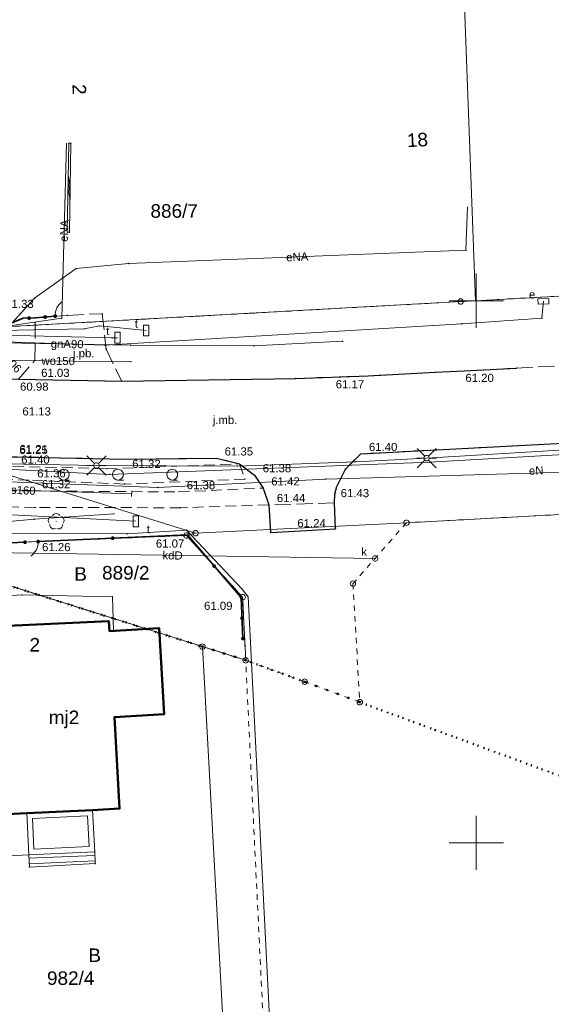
# Model space of a CAD drawing. Header units: millimetres. Extents: x 6421400 to 6424255, y 5791334 to 5793836.
# Tile 95 of 101: x 6422958 to 6423007, y 5792835 to 5792926. Entities that reach past the tile are written whole.
import ezdxf
from ezdxf.enums import TextEntityAlignment as Align

# ---------------------------------------------------------------- set-up
doc = ezdxf.new("R2010")
doc.units = ezdxf.units.MM
for name, pattern in [('KROPK2', [1, 0.05, -0.95]), ('PRZER1-1', [1, 0.5, -0.5]), ('PRZER2-1', [1.5, 1, -0.5]), ('PRZER3-1', [2, 1.5, -0.5])]:
    doc.linetypes.add(name, pattern=pattern)
doc.layers.get('0').update_dxf_attribs({"color": 252})
for name, color, linetype, lineweight in [('GEPADR_O', 252, 'Continuous', 18), ('GEPPGD', 252, 'Continuous', 18), ('GESBTO', 252, 'Continuous', 13), ('GESBZO', 7, 'Continuous', 35), ('GESBZO_O', 252, 'Continuous', 35), ('GESDZI', 252, 'Continuous', 18), ('GESDZI_O', 252, 'Continuous', 18), ('GESJAE', 252, 'Continuous', 35), ('GESSCH', 252, 'Continuous', 18), ('GESUZY', 252, 'Continuous', 18), ('GESUZY_O', 252, 'Continuous', 18), ('GSLKFU', 252, 'Continuous', 18), ('GSLKOG', 252, 'Continuous', 25), ('GSLKRW', 252, 'Continuous', 25), ('GSPPRB', 252, 'Continuous', 18), ('GSPRDL', 252, 'Continuous', 18), ('GSSDSO', 252, 'Continuous', 18), ('GSSIIN', 252, 'Continuous', 18), ('GSSKOA', 252, 'Continuous', 18), ('GSSKOA_O', 252, 'Continuous', 18), ('GSSKOD', 252, 'Continuous', 18), ('GSSLZK', 252, 'Continuous', 18), ('GULENN', 252, 'Continuous', 18), ('GULENN_O', 252, 'Continuous', 18), ('GULGNP', 252, 'Continuous', 18), ('GULGNP_O', 252, 'Continuous', 18), ('GULKDP', 252, 'Continuous', 18), ('GULKDP_O', 252, 'Continuous', 18), ('GULKSP', 252, 'Continuous', 18), ('GULKSP_O', 252, 'Continuous', 18), ('GULTPR', 252, 'Continuous', 18), ('GULWOP', 252, 'Continuous', 18), ('GULWOP_O', 252, 'Continuous', 18), ('GUPESE', 252, 'Continuous', 18), ('GUPESE_O', 252, 'Continuous', 18), ('GUPISL', 252, 'Continuous', 18), ('GUPKSD', 252, 'Continuous', 18), ('GUPKSD_O', 252, 'Continuous', 18), ('GUPKZC', 252, 'Continuous', 13), ('GUPTSD', 252, 'Continuous', 18), ('GUPTSD_O', 252, 'Continuous', 18), ('Ramka sekcyjna', 252, 'Continuous', 18)]:
    doc.layers.add(name, color=color, linetype=linetype, lineweight=lineweight)
for name, color, linetype in [('GSPWPS', 252, 'Continuous'), ('GSPWPS_O', 252, 'Continuous'), ('GUPWSH_O', 252, 'Continuous'), ('xref', 252, 'Continuous')]:
    doc.layers.add(name, color=color, linetype=linetype)
doc.styles.add('Arial', font='arial.ttf')

# ---------------------------------------------------------------- blocks, each defined once
blk = doc.blocks.new('GSSLZK1')
at = {"color": 0}
blk.add_lwpolyline([(0.5, 0), (0.475528, -0.154508), (0.404508, -0.293893), (0.293893, -0.404508), (0.154508, -0.475528), (0, -0.5), (-0.154508, -0.475528), (-0.293893, -0.404508), (-0.404508, -0.293893), (-0.475528, -0.154508), (-0.5, 0), (-0.475528, 0.154508), (-0.404508, 0.293893), (-0.293893, 0.404508), (-0.154508, 0.475528), (0, 0.5), (0.154508, 0.475528), (0.293893, 0.404508), (0.404508, 0.293893), (0.475528, 0.154508)], close=True, dxfattribs=at)
blk.add_lwpolyline([(-0.5, 0), (-0.5, -0.5)], dxfattribs=at)
blk = doc.blocks.new('GSPRDL1')
blk.add_hatch(color=0).paths.add_polyline_path([(-0.045, 0), (-0.042798, -0.013906), (-0.036406, -0.02645), (-0.02645, -0.036406), (-0.013906, -0.042798), (0, -0.045), (0.013906, -0.042798), (0.02645, -0.036406), (0.036406, -0.02645), (0.042798, -0.013906), (0.045, 0), (0.042798, 0.013906), (0.036406, 0.02645), (0.02645, 0.036406), (0.013906, 0.042798), (0, 0.045), (-0.013906, 0.042798), (-0.02645, 0.036406), (-0.036406, 0.02645), (-0.042798, 0.013906)])
at = {"color": 0}
for points in [[(-0.646351, 0.068773), (-0.677512, 0.194901), (-0.663766, 0.324092), (-0.606763, 0.440839), (-0.513345, 0.531129), (-0.394725, 0.584125), (-0.265141, 0.593465)], [(-0.134326, 0.635969), (-0.024001, 0.70458), (0.103115, 0.731429), (0.231763, 0.713292), (0.346501, 0.652348), (0.433559, 0.55591), (0.482485, 0.435555)], [(0.563333, 0.324277), (0.662679, 0.240553), (0.727494, 0.127956), (0.75, 0), (0.727494, -0.127956), (0.662679, -0.240553), (0.563333, -0.324277)], [(-0.265141, -0.593465), (-0.394725, -0.584125), (-0.513345, -0.531129), (-0.606763, -0.440839), (-0.663766, -0.324092), (-0.677512, -0.194901), (-0.646351, -0.068773)], [(0.482485, -0.435555), (0.433559, -0.55591), (0.346501, -0.652348), (0.231763, -0.713292), (0.103115, -0.731429), (-0.024001, -0.70458), (-0.134326, -0.635969)]]:
    blk.add_lwpolyline(points, dxfattribs=at)
blk = doc.blocks.new('GSLKOG2')
blk.add_hatch(color=0).paths.add_polyline_path([(0, 0.175), (-0.045293, 0.169037), (-0.0875, 0.151554), (-0.123744, 0.123744), (-0.151554, 0.0875), (-0.169037, 0.045293), (-0.175, 0), (-0.169037, -0.045293), (-0.151554, -0.0875), (-0.123744, -0.123744), (-0.0875, -0.151554), (-0.045293, -0.169037), (0, -0.175), (0.045293, -0.169037), (0.0875, -0.151554), (0.123744, -0.123744), (0.151554, -0.0875), (0.169037, -0.045293), (0.175, 0), (0.169037, 0.045293), (0.151554, 0.0875), (0.123744, 0.123744), (0.0875, 0.151554), (0.045293, 0.169037)])
blk = doc.blocks.new('GSLKOG1')
blk.add_hatch(color=0).paths.add_polyline_path([(0, 0.175), (-0.045293, 0.169037), (-0.0875, 0.151554), (-0.123744, 0.123744), (-0.151554, 0.0875), (-0.169037, 0.045293), (-0.175, 0), (-0.169037, -0.045293), (-0.151554, -0.0875), (-0.123744, -0.123744), (-0.0875, -0.151554), (-0.045293, -0.169037), (0, -0.175), (0.045293, -0.169037), (0.0875, -0.151554), (0.123744, -0.123744), (0.151554, -0.0875), (0.169037, -0.045293), (0.175, 0), (0.169037, 0.045293), (0.151554, 0.0875), (0.123744, 0.123744), (0.0875, 0.151554), (0.045293, 0.169037)])
blk = doc.blocks.new('GSLKFU1')
at = {"color": 0}
blk.add_lwpolyline([(0, 0), (-0.012833, -0.195789), (-0.051111, -0.388229), (-0.114181, -0.574025), (-0.200962, -0.75), (-0.30997, -0.913142), (-0.43934, -1.06066), (-0.586858, -1.19003), (-0.75, -1.299038)], dxfattribs=at)
blk = doc.blocks.new('GSPWPS1')
blk.add_hatch(color=0).paths.add_polyline_path([(0, 0.045), (-0.011647, 0.043467), (-0.0225, 0.038971), (-0.03182, 0.03182), (-0.038971, 0.0225), (-0.043467, 0.011647), (-0.045, 0), (-0.043467, -0.011647), (-0.038971, -0.0225), (-0.03182, -0.03182), (-0.0225, -0.038971), (-0.011647, -0.043467), (0, -0.045), (0.011647, -0.043467), (0.0225, -0.038971), (0.03182, -0.03182), (0.038971, -0.0225), (0.043467, -0.011647), (0.045, 0), (0.043467, 0.011647), (0.038971, 0.0225), (0.03182, 0.03182), (0.0225, 0.038971), (0.011647, 0.043467)])
blk = doc.blocks.new('GSSDSO1')
at = {"color": 0}
for points in [[(-1.125, -0.25), (-0.125, 0.25)], [(-0.5, -0.25), (0.5, 0.25)], [(0.125, -0.25), (1.125, 0.25)]]:
    blk.add_lwpolyline(points, dxfattribs=at)
blk = doc.blocks.new('GUPKSD1_1')
at = {"color": 0}
blk.add_lwpolyline([(0.25, 0), (0.241481, -0.064705), (0.216506, -0.125), (0.176777, -0.176777), (0.125, -0.216506), (0.064705, -0.241481), (0, -0.25), (-0.064705, -0.241481), (-0.125, -0.216506), (-0.176777, -0.176777), (-0.216506, -0.125), (-0.241481, -0.064705), (-0.25, 0), (-0.241481, 0.064705), (-0.216506, 0.125), (-0.176777, 0.176777), (-0.125, 0.216506), (-0.064705, 0.241481), (0, 0.25), (0.064705, 0.241481), (0.125, 0.216506), (0.176777, 0.176777), (0.216506, 0.125), (0.241481, 0.064705)], close=True, dxfattribs=at)
blk = doc.blocks.new('GUPKZC1')
at = {"color": 0}
blk.add_lwpolyline([(0, 0.25), (0, -0.25)], dxfattribs=at)
blk = doc.blocks.new('GUPISL1_2')
at = {"color": 0}
for points in [[(-0.176777, 0.176777), (-0.883883, 0.883883)], [(0, 0.25), (0, 0.9)], [(0.176777, 0.176777), (0.883883, 0.883883)], [(-0.176777, -0.176777), (-0.883883, -0.883883)], [(0, -0.25), (0, -0.9)], [(0.176777, -0.176777), (0.883883, -0.883883)]]:
    blk.add_lwpolyline(points, dxfattribs=at)
blk.add_lwpolyline([(0.25, 0), (0.241481, -0.064705), (0.216506, -0.125), (0.176777, -0.176777), (0.125, -0.216506), (0.064705, -0.241481), (0, -0.25), (-0.064705, -0.241481), (-0.125, -0.216506), (-0.176777, -0.176777), (-0.216506, -0.125), (-0.241481, -0.064705), (-0.25, 0), (-0.241481, 0.064705), (-0.216506, 0.125), (-0.176777, 0.176777), (-0.125, 0.216506), (-0.064705, 0.241481), (0, 0.25), (0.064705, 0.241481), (0.125, 0.216506), (0.176777, 0.176777), (0.216506, 0.125), (0.241481, 0.064705)], close=True, dxfattribs=at)
blk = doc.blocks.new('GUPESE1')
at = {"color": 0}
blk.add_lwpolyline([(-0.5, -0.25), (-0.5, 0.25), (0.5, 0.25), (0.5, -0.25)], close=True, dxfattribs=at)
blk = doc.blocks.new('GUPTSD1_3')
at = {"color": 0}
blk.add_lwpolyline([(0.5, 0.25), (0.5, -0.25), (-0.5, -0.25), (-0.5, 0.25)], close=True, dxfattribs=at)
blk = doc.blocks.new('GSPPRB0')
at = {"color": 0, "lineweight": 18}
blk.add_lwpolyline([(-0.007955, 0.0225), (0.007955, 0.0225), (0.0225, 0.007955), (0.0225, -0.007955), (0.007955, -0.0225), (-0.007955, -0.0225), (-0.0225, -0.007955), (-0.0225, 0.007955)], close=True, dxfattribs=at)
blk = doc.blocks.new('GEPPGD1_1')
at = {"color": 0}
blk.add_lwpolyline([(0.25, 0), (0.237764, -0.077254), (0.202254, -0.146946), (0.146946, -0.202254), (0.077254, -0.237764), (0, -0.25), (-0.077254, -0.237764), (-0.146946, -0.202254), (-0.202254, -0.146946), (-0.237764, -0.077254), (-0.25, 0), (-0.237764, 0.077254), (-0.202254, 0.146946), (-0.146946, 0.202254), (-0.077254, 0.237764), (0, 0.25), (0.077254, 0.237764), (0.146946, 0.202254), (0.202254, 0.146946), (0.237764, 0.077254)], close=True, dxfattribs=at)
blk = doc.blocks.new('GEPPGD1_2')
blk.add_hatch(color=0).paths.add_polyline_path([(-0.045, 0), (-0.042798, -0.013906), (-0.036406, -0.02645), (-0.02645, -0.036406), (-0.013906, -0.042798), (0, -0.045), (0.013906, -0.042798), (0.02645, -0.036406), (0.036406, -0.02645), (0.042798, -0.013906), (0.045, 0), (0.042798, 0.013906), (0.036406, 0.02645), (0.02645, 0.036406), (0.013906, 0.042798), (0, 0.045), (-0.013906, 0.042798), (-0.02645, 0.036406), (-0.036406, 0.02645), (-0.042798, 0.013906)])
blk = doc.blocks.new('G$CC51CC4AD')
at = {"layer": 'GESBTO', "linetype": 'Continuous', "lineweight": 18, "elevation": 10.26}
for points in [[(6422958.59, 5792852.73), (6422964.66, 5792853.03), (6422964.85, 5792849.19), (6422958.78, 5792848.89)], [(6422959.114, 5792852.255), (6422964.185, 5792852.506), (6422964.326, 5792849.665), (6422959.255, 5792849.414)]]:
    blk.add_lwpolyline(points, close=True, dxfattribs=at)
at = {"layer": 'GESBZO', "linetype": 'Continuous', "lineweight": 50, "elevation": 10.26}
blk.add_lwpolyline([(6422952.8, 5792869.82), (6422966.15, 5792870.45), (6422966.2, 5792869.54), (6422970.79, 5792869.8), (6422971.24, 5792861.87), (6422966.67, 5792861.61), (6422967.14, 5792853.16), (6422964.66, 5792853.03), (6422958.59, 5792852.73), (6422953.75, 5792852.48), (6422953.35, 5792859.78), (6422954.23, 5792859.82), (6422954.11, 5792861.91), (6422953.24, 5792861.86)], close=True, dxfattribs=at)
at = {"layer": 'GESDZI', "linetype": 'Continuous', "lineweight": 18, "elevation": 10.3}
for points in [[(6422998.559, 5792899.926), (6422999.924, 5792899.997), (6422998.837, 5792929.686), (6422954.918, 5792930.044), (6422955.428, 5792919.144), (6422956.129, 5792903.684), (6422956.449, 5792897.585)], [(6422840.351, 5792905.8), (6422794.841, 5792915.278), (6422794.32, 5792925.538), (6422844.16, 5792915.22), (6422858.82, 5792911.581), (6422907.314, 5792899.542), (6422957.097, 5792883.872), (6422974.14, 5792878.56), (6422973.31, 5792878.35), (6422948.34, 5792877.34), (6422945.401, 5792877.874), (6422917.97, 5792887.063), (6422907.81, 5792890.473)], [(6422957.097, 5792883.872), (6422956.449, 5792897.585), (6422998.559, 5792899.926), (6422999.924, 5792899.997), (6423047.648, 5792902.648), (6423051.458, 5792906.858), (6423054.419, 5792878.798), (6423050.197, 5792882.573), (6423048.199, 5792882.458), (6423016.83, 5792880.777), (6422993.57, 5792879.526), (6422974.14, 5792878.56)], [(6422974.78, 5792868.1), (6422948.39, 5792876.44), (6422948.34, 5792877.34), (6422973.31, 5792878.35), (6422978.48, 5792872.67), (6422978.76, 5792866.84)], [(6422977, 5792827.57), (6422951.13, 5792826.1), (6422948.39, 5792876.44), (6422974.78, 5792868.1)]]:
    blk.add_lwpolyline(points, close=True, dxfattribs=at)
at = {"layer": 'GESJAE', "linetype": 'KROPK2', "lineweight": 50, "elevation": 10.3}
for points in [[(6423046.212, 5793022.547), (6423049.125, 5792958.357), (6423050.096, 5792936.848), (6423050.316, 5792931.978), (6423051.458, 5792906.858), (6423054.419, 5792878.798), (6423055.911, 5792849.089), (6423056.551, 5792838.199), (6423054.471, 5792838.969), (6423047.071, 5792841.689), (6422989.271, 5792862.976), (6422984.191, 5792864.866), (6422978.76, 5792866.84), (6422974.78, 5792868.1), (6422948.39, 5792876.44), (6422945.401, 5792877.874), (6422917.97, 5792887.063), (6422907.81, 5792890.473), (6422840.351, 5792905.8)], [(6422917.26, 5792719.89), (6422911.194, 5792830.604), (6422908.081, 5792885.793), (6422907.81, 5792890.473), (6422917.97, 5792887.063), (6422945.401, 5792877.874), (6422948.39, 5792876.44), (6422974.78, 5792868.1), (6422978.76, 5792866.84), (6422984.191, 5792864.866), (6422989.271, 5792862.976), (6423047.071, 5792841.689), (6423054.471, 5792838.969), (6423056.551, 5792838.199), (6423055.911, 5792849.089), (6423054.419, 5792878.798), (6423051.458, 5792906.858), (6423050.316, 5792931.978), (6423050.096, 5792936.848), (6423049.125, 5792958.357), (6423046.212, 5793022.547)]]:
    blk.add_lwpolyline(points, dxfattribs=at)
at = {"layer": 'GESSCH', "linetype": 'Continuous', "lineweight": 18, "elevation": 10.26}
blk.add_lwpolyline([(6422964.9, 5792848.09), (6422958.83, 5792847.77), (6422958.78, 5792848.89), (6422964.85, 5792849.19)], close=True, dxfattribs=at)
for points in [[(6422958.794, 5792848.58), (6422964.865, 5792848.851)], [(6422958.816, 5792848.08), (6422964.888, 5792848.351)]]:
    blk.add_lwpolyline(points, dxfattribs=at)
at = {"layer": 'GESUZY', "linetype": 'PRZER1-1', "lineweight": 18, "elevation": 10.18}
for points in [[(6423051.458, 5792906.858), (6423047.648, 5792902.648), (6423013.534, 5792900.753), (6422999.924, 5792899.997), (6422998.559, 5792899.926), (6422956.449, 5792897.585), (6422956.129, 5792903.684), (6422955.428, 5792919.144), (6422954.918, 5792930.044), (6422954.775, 5792933.065), (6422953.546, 5792959.054), (6422999.116, 5792958.736), (6422999.384, 5792987.735), (6422999.573, 5793007.665), (6422999.941, 5793047.195), (6423046.212, 5793022.547), (6423047.597, 5792992.032), (6423049.125, 5792958.357), (6423049.819, 5792942.978), (6423050.096, 5792936.848), (6423050.316, 5792931.978)], [(6422978.76, 5792866.84), (6422978.48, 5792872.67), (6422973.31, 5792878.35), (6422948.34, 5792877.34), (6422948.39, 5792876.44), (6422974.78, 5792868.1)], [(6422977, 5792827.57), (6422980.65, 5792827.78), (6422978.76, 5792866.84), (6422974.78, 5792868.1), (6422948.39, 5792876.44), (6422945.401, 5792877.874), (6422937.091, 5792875.234), (6422930.631, 5792869.354), (6422927.242, 5792861.314), (6422926.026, 5792854.951), (6422925.912, 5792854.35), (6422949.522, 5792855.65), (6422950.294, 5792841.455), (6422951.13, 5792826.1)]]:
    blk.add_lwpolyline(points, close=True, dxfattribs=at)
for points in [[(6422858.72, 5792913.851), (6422877.04, 5792910.381), (6422907.49, 5792904.613), (6422938.91, 5792898.654), (6422956.449, 5792897.585), (6422998.559, 5792899.926), (6422999.924, 5792899.997), (6423013.534, 5792900.753)], [(6423016.83, 5792880.777), (6422993.57, 5792879.526), (6422988.64, 5792873.906), (6422989.271, 5792862.976), (6422984.191, 5792864.866), (6422978.76, 5792866.84), (6422978.48, 5792872.67), (6422973.31, 5792878.35), (6422948.34, 5792877.34), (6422945.401, 5792877.874), (6422917.97, 5792887.063), (6422907.81, 5792890.473), (6422840.351, 5792905.8)]]:
    blk.add_lwpolyline(points, dxfattribs=at)
at = {"layer": 'GSLKFU', "linetype": 'Continuous', "lineweight": 18, "elevation": 10.18}
for points in [[(6422962.34, 5792898.65), (6422961.21, 5792898.58)], [(6422958.43, 5792877.73), (6422959.64, 5792877.79)]]:
    blk.add_lwpolyline(points, dxfattribs=at)
at = {"layer": 'GSLKOG', "linetype": 'Continuous', "lineweight": 35, "elevation": 10.18}
for points in [[(6422954.841, 5792930.043), (6422955.38, 5792918.99), (6422956.41, 5792897.62), (6422958.26, 5792898.38), (6422959.36, 5792898.42), (6422961.21, 5792898.58)], [(6422978.51, 5792868.84), (6422978.34, 5792872.62), (6422973.39, 5792878.41), (6422959.64, 5792877.79)], [(6422928.01, 5792863.26), (6422928.15, 5792863.82), (6422930.48, 5792869.23), (6422937.21, 5792874.69), (6422945.62, 5792877.16), (6422948.39, 5792877.31), (6422958.43, 5792877.73)]]:
    blk.add_lwpolyline(points, dxfattribs=at)
at = {"layer": 'GSLKRW', "linetype": 'Continuous', "lineweight": 25, "elevation": 10.18}
for points in [[(6422864.51, 5792906.51), (6422888.83, 5792901.83), (6422895.66, 5792900.56), (6422896.14, 5792900.46), (6422915.28, 5792896.85), (6422921.19, 5792895.97), (6422926.19, 5792895.19), (6422932.99, 5792894.45), (6422937.41, 5792894), (6422945.58, 5792893.21), (6422957.83, 5792892.76), (6422967.34, 5792892.57), (6422983.36, 5792892.84), (6422990.04, 5792893.08), (6422996.21, 5792893.4), (6422998.89, 5792893.53), (6423003.7, 5792893.78)], [(6422957.15, 5792885.62), (6422967.69, 5792885.38), (6422976.07, 5792885.48), (6422978.19, 5792884.95), (6422979.58, 5792883.93), (6422980.37, 5792882.72), (6422980.88, 5792881.18), (6422981.038, 5792878.636), (6422983.81, 5792878.78), (6422987.036, 5792878.977), (6422986.93, 5792881.35), (6422986.98, 5792882.19), (6422987.15, 5792882.86), (6422987.95, 5792884.47), (6422989.36, 5792885.89), (6423009.75, 5792886.95)]]:
    blk.add_lwpolyline(points, dxfattribs=at)
at = {"layer": 'GSSDSO', "linetype": 'Continuous', "lineweight": 18, "elevation": 10.22}
blk.add_lwpolyline([(6422962.529, 5792906.322), (6422962.658, 5792914.522), (6422962.458, 5792914.525), (6422962.329, 5792906.325)], close=True, dxfattribs=at)
at = {"layer": 'GSSIIN', "linetype": 'Continuous', "lineweight": 18, "elevation": 10.18}
blk.add_lwpolyline([(6422953.75, 5792852.48), (6422958.59, 5792852.73), (6422958.78, 5792848.89), (6422954.07, 5792848.65)], close=True, dxfattribs=at)
at = {"layer": 'GSSKOA', "linetype": 'PRZER3-1', "lineweight": 18, "elevation": 10.18}
for points in [[(6422921.19, 5792895.97), (6422926.19, 5792895.19), (6422932.99, 5792894.45), (6422937.41, 5792894), (6422945.58, 5792893.21), (6422957.83, 5792892.76), (6422967.34, 5792892.57), (6422983.36, 5792892.84), (6422990.04, 5792893.08), (6422996.21, 5792893.4), (6422998.89, 5792893.53), (6423003.7, 5792893.78), (6423009.56, 5792894.11), (6423033.39, 5792895.33), (6423044.64, 5792895.92), (6423046.39, 5792896.06), (6423047.85, 5792896.54), (6423050.35, 5792897.85), (6423052.4, 5792900.23), (6423054.11, 5792903.32), (6423054.36, 5792906.67), (6423053.53, 5792923.09)], [(6422957.83, 5792892.76), (6422959.35, 5792894.52), (6422959.36, 5792898.42), (6422961.21, 5792898.58), (6422962.34, 5792898.65), (6422965.55, 5792898.81), (6422965.91, 5792895.53), (6422967.34, 5792892.57)], [(6423009.75, 5792886.95), (6422989.36, 5792885.89), (6422987.95, 5792884.47), (6422987.15, 5792882.86), (6422986.98, 5792882.19), (6422986.93, 5792881.35), (6422980.88, 5792881.18), (6422980.37, 5792882.72), (6422979.58, 5792883.93), (6422978.19, 5792884.95), (6422976.07, 5792885.48), (6422967.69, 5792885.38), (6422957.15, 5792885.62), (6422936.39, 5792887.01), (6422933.9, 5792887.19)]]:
    blk.add_lwpolyline(points, dxfattribs=at)
at = {"layer": 'GSSKOD', "linetype": 'PRZER2-1', "lineweight": 18, "elevation": 10.18}
blk.add_lwpolyline([(6422927.09, 5792884.78), (6422946.78, 5792882.84), (6422953.65, 5792882.5), (6422959.24, 5792882.46), (6422972.58, 5792882.37), (6422980.37, 5792882.72), (6422980.88, 5792881.18), (6422972.76, 5792880.91), (6422959.37, 5792880.94), (6422953.74, 5792881.03), (6422946.73, 5792881.46), (6422925.75, 5792883.35), (6422926.31, 5792884.19)], close=True, dxfattribs=at)
at = {"layer": 'GSSLZK', "linetype": 'PRZER2-1', "lineweight": 18, "elevation": 10.06}
blk.add_lwpolyline([(6422978.19, 5792884.95), (6422978.7, 5792883.56), (6422967.61, 5792883.09), (6422958.8, 5792883.46), (6422945.28, 5792883.96), (6422945.31, 5792885.23), (6422957.33, 5792884.73), (6422965.92, 5792884.51)], close=True, dxfattribs=at)
at = {"layer": 'GULENN', "linetype": 'Continuous', "lineweight": 18, "elevation": 10.18}
for points in [[(6422962.258, 5792914.532), (6422961.809, 5792898.385), (6422957.411, 5792897.758)], [(6422957.411, 5792897.758), (6422956.948, 5792897.614), (6422959.307, 5792900.241), (6422963.158, 5792902.962), (6422967.968, 5792903.434), (6422999.051, 5792904.665), (6422999.204, 5792908.674)], [(6423033.836, 5792887.301), (6422995.71, 5792885.1), (6422966.207, 5792883.987), (6422936.431, 5792885.517), (6422908.19, 5792889.876), (6422880.941, 5792894.926), (6422851.677, 5792900.789), (6422820.256, 5792906.286)], [(6422907.493, 5792904.485), (6422907.448, 5792904.345), (6422907.48, 5792904.084), (6422938.855, 5792897.29), (6422947.181, 5792902.632), (6422947.12, 5792904.98), (6422954.41, 5792904.745), (6422955.138, 5792896.31), (6422957.499, 5792896.191), (6422965.778, 5792895.9), (6422998.672, 5792897.879), (6423006.054, 5792898.387), (6423006.189, 5792899.956)], [(6423035, 5792887.55), (6423033.66, 5792887.36), (6423029.25, 5792887.16), (6423025.07, 5792887.14), (6423013.52, 5792886.48), (6423008.65, 5792886.27), (6422995.43, 5792885.49), (6422988.91, 5792885.16), (6422977.99, 5792884.76), (6422965.02, 5792884.8), (6422953.22, 5792885.03), (6422937.06, 5792885.87), (6422935.81, 5792886.42), (6422932.77, 5792885.87), (6422915.65, 5792888.13), (6422909.19, 5792889.75), (6422908.53, 5792885.05), (6422880, 5792890.18), (6422849.29, 5792895.9), (6422843.54, 5792897.03)], [(6423062.899, 5792879.229), (6423054.849, 5792878.948), (6423052.529, 5792884.348), (6423050.659, 5792886.428), (6423038.219, 5792885.718), (6423007.149, 5792884.147), (6422986.15, 5792883.556), (6422970.67, 5792882.775), (6422952.03, 5792883.485), (6422943.73, 5792883.754)], [(6422982.915, 5792787.602), (6422982.937, 5792789.21), (6422983.127, 5792789.42), (6422981.249, 5792827.809), (6422978.979, 5792872.694), (6422978.444, 5792873.409), (6422973.301, 5792878.85), (6422967.824, 5792878.507), (6422948.696, 5792878.548), (6422945.397, 5792878.578), (6422936.516, 5792875.658), (6422930.227, 5792869.798), (6422927.812, 5792864.564), (6422927.931, 5792864.494), (6422928.374, 5792864.308)], [(6422948.662, 5792877.799), (6422948.84, 5792877.28), (6422949.3, 5792872.22), (6422958.14, 5792872.87), (6422966.49, 5792872.7), (6422966.57, 5792869.561)]]:
    blk.add_lwpolyline(points, dxfattribs=at)
at = {"layer": 'GULGNP', "linetype": 'Continuous', "lineweight": 18, "elevation": 10.18}
blk.add_lwpolyline([(6422944.213, 5792896.584), (6422944.78, 5792896.794), (6422956.459, 5792896.135), (6422968.169, 5792895.905), (6422979.519, 5792895.845), (6422987.679, 5792896.266)], dxfattribs=at)
at = {"layer": 'GULKDP', "linetype": 'Continuous', "lineweight": 18, "elevation": 10.18}
blk.add_lwpolyline([(6422990.685, 5792876.231), (6422953.363, 5792876.799), (6422926.742, 5792882.822)], dxfattribs=at)
at = {"layer": 'GULKSP', "linetype": 'Continuous', "lineweight": 18, "elevation": 10.18}
blk.add_lwpolyline([(6422968.26, 5792882.205), (6422948.72, 5792882.834)], dxfattribs=at)
at = {"layer": 'GULTPR', "linetype": 'Continuous', "lineweight": 18, "elevation": 10.18}
for points in [[(6422969.589, 5792897.264), (6422965.309, 5792897.677), (6422963.872, 5792897.396), (6422956.167, 5792897.268), (6422954.368, 5792930.018), (6422953.434, 5792933.899), (6422953.293, 5792940.7), (6422952.93, 5792948.392), (6422952.666, 5792952.284), (6422952.374, 5792960.58), (6422952.535, 5792968.828), (6422952.252, 5792977.144), (6422951.692, 5792983.476), (6422951.654, 5792987.478), (6422944.671, 5792987.392), (6422938.471, 5792987.373), (6422930.235, 5792987.734), (6422926.725, 5792989.232), (6422908.784, 5792998.58)], [(6422968.64, 5792879.665), (6422926.431, 5792881.824), (6422902.261, 5792886.823), (6422844.671, 5792897.47), (6422800.481, 5792905.768), (6422784.061, 5792907.377)], [(6422966.955, 5792896.59), (6422966.456, 5792896.567), (6422956.454, 5792896.83), (6422947.79, 5792897.518), (6422947.29, 5792897.539), (6422946.791, 5792897.56), (6422938.878, 5792897.296), (6422905.905, 5792902.701), (6422887.22, 5792906.72)], [(6422966.63, 5792880.36), (6422959.27, 5792879.86), (6422947.74, 5792878.77), (6422939.71, 5792878.75), (6422934.85, 5792878.95), (6422932.03, 5792878.46), (6422929.59, 5792876.95), (6422927.73, 5792874.74), (6422926.79, 5792872.79), (6422926.36, 5792870.49), (6422925.42, 5792862.97), (6422925.3, 5792859.62), (6422924.73, 5792855.09), (6422923.32, 5792849.87)]]:
    blk.add_lwpolyline(points, dxfattribs=at)
at = {"layer": 'GULWOP', "linetype": 'Continuous', "lineweight": 18, "elevation": 10.18}
blk.add_lwpolyline([(6422954.78, 5792894.525), (6422968.197, 5792894.382)], dxfattribs=at)
at = {"layer": 'Ramka sekcyjna', "linetype": 'Continuous', "lineweight": 18, "elevation": 100, "flags": 128}
for points in [[(6423000, 5792897.5), (6423000, 5792902.5)], [(6423002.5, 5792900), (6422997.5, 5792900)], [(6423000, 5792847.5), (6423000, 5792852.5)], [(6423002.5, 5792850), (6422997.5, 5792850)]]:
    blk.add_lwpolyline(points, dxfattribs=at)
at = {"layer": 'GEPPGD', "linetype": 'Continuous', "lineweight": 18, "rotation": 90}
for name, p in [('GEPPGD1_1', (6422998.559, 5792899.926, 10.32)), ('GEPPGD1_2', (6422999.924, 5792899.997, 10.32)), ('GEPPGD1_1', (6422993.57, 5792879.526, 10.32)), ('GEPPGD1_1', (6422973.31, 5792878.35, 10.32)), ('GEPPGD1_1', (6422974.14, 5792878.56, 10.32)), ('GEPPGD1_1', (6422988.64, 5792873.906, 10.32)), ('GEPPGD1_1', (6422978.48, 5792872.67, 10.32)), ('GEPPGD1_1', (6422974.78, 5792868.1, 10.32)), ('GEPPGD1_1', (6422978.76, 5792866.84, 10.32)), ('GEPPGD1_1', (6422984.191, 5792864.866, 10.32)), ('GEPPGD1_1', (6422989.271, 5792862.976, 10.32))]:
    blk.add_blockref(name, p, dxfattribs=at)
at = {"layer": 'GSLKFU', "linetype": 'Continuous', "lineweight": 18}
for p, rotation in [((6422961.21, 5792898.58, 10.18), 183.5447664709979), ((6422959.64, 5792877.79, 10.18), 2.838787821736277)]:
    blk.add_blockref('GSLKFU1', p, dxfattribs=dict(at, rotation=rotation))
at = {"layer": 'GSLKOG', "linetype": 'Continuous', "lineweight": 25}
for name, p, rotation in [('GSLKOG2', (6422958.81, 5792898.4, 10.18), 2.082565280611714), ('GSLKOG2', (6422958.81, 5792898.4, 10.18), 2.082565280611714), ('GSLKOG2', (6422960.285, 5792898.5, 10.18), 4.943010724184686), ('GSLKOG2', (6422960.285, 5792898.5, 10.18), 4.943010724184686), ('GSLKOG1', (6422961.21, 5792898.58, 10.18), 4.943010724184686), ('GSLKOG1', (6422959.64, 5792877.79, 10.18), 182.5817699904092), ('GSLKOG2', (6422966.515, 5792878.1, 10.18), 182.5817699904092), ('GSLKOG2', (6422966.515, 5792878.1, 10.18), 182.5817699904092), ('GSLKOG1', (6422958.43, 5792877.73, 10.18), 2.395438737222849), ('GSLKOG2', (6422975.865, 5792875.515, 10.18), 130.5278699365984), ('GSLKOG2', (6422975.865, 5792875.515, 10.18), 130.5278699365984), ('GSLKOG2', (6422978.425, 5792870.73, 10.18), 92.57505912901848), ('GSLKOG2', (6422978.425, 5792870.73, 10.18), 92.57505912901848), ('GSLKOG1', (6422978.51, 5792868.84, 10.18), 92.57505912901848)]:
    blk.add_blockref(name, p, dxfattribs=dict(at, rotation=rotation))
at = {"layer": 'GSPPRB', "linetype": 'Continuous', "lineweight": 18, "rotation": 90}
for p in [(6422962.458, 5792914.525, 10.28), (6422962.658, 5792914.522, 10.28), (6422962.329, 5792906.325, 10.28), (6422962.529, 5792906.322, 10.28), (6422999.051, 5792904.665, 10.28), (6422967.968, 5792903.434, 10.28), (6422963.158, 5792902.962, 10.28), (6422959.307, 5792900.241, 10.28), (6422958.26, 5792898.38, 10.28), (6422959.36, 5792898.42, 10.28), (6422961.21, 5792898.58, 10.28), (6422961.809, 5792898.385, 10.28), (6422962.34, 5792898.65, 10.28), (6422965.55, 5792898.81, 10.28), (6423006.054, 5792898.387, 10.28), (6422963.872, 5792897.396, 10.28), (6422965.309, 5792897.677, 10.28), (6422998.672, 5792897.879, 10.28), (6422966.456, 5792896.567, 10.28), (6422987.679, 5792896.266, 10.28), (6422965.778, 5792895.9, 10.28), (6422965.91, 5792895.53, 10.28), (6422968.169, 5792895.905, 10.28), (6422979.519, 5792895.845, 10.28), (6422959.35, 5792894.52, 10.28), (6422968.197, 5792894.382, 10.28), (6422996.21, 5792893.4, 10.28), (6423003.7, 5792893.78, 10.28), (6422967.34, 5792892.57, 10.28), (6422983.36, 5792892.84, 10.28), (6422965.92, 5792884.51, 10.28), (6422977.99, 5792884.76, 10.28), (6422978.19, 5792884.95, 10.28), (6422987.95, 5792884.47, 10.28), (6422988.91, 5792885.16, 10.28), (6422995.71, 5792885.1, 10.28), (6422966.207, 5792883.987, 10.28), (6422978.7, 5792883.56, 10.28), (6422986.15, 5792883.556, 10.28), (6422967.61, 5792883.09, 10.28), (6422970.67, 5792882.775, 10.28), (6422986.98, 5792882.19, 10.28), (6422959.37, 5792880.94, 10.28), (6422972.76, 5792880.91, 10.28), (6422986.93, 5792881.35, 10.28), (6422959.27, 5792879.86, 10.28), (6422966.63, 5792880.36, 10.28), (6422973.301, 5792878.85, 10.28), (6422987.036, 5792878.977, 10.28), (6422967.824, 5792878.507, 10.28), (6422981.038, 5792878.636, 10.28), (6422958.43, 5792877.73, 10.28), (6422978.444, 5792873.409, 10.28), (6422958.14, 5792872.87, 10.28), (6422966.49, 5792872.7, 10.28), (6422978.979, 5792872.694, 10.28), (6422966.15, 5792870.45, 10.28), (6422970.79, 5792869.8, 10.28), (6422966.2, 5792869.54, 10.28), (6422978.51, 5792868.84, 10.28), (6422966.67, 5792861.61, 10.28), (6422971.24, 5792861.87, 10.28), (6422958.59, 5792852.73, 10.28), (6422964.66, 5792853.03, 10.28), (6422967.14, 5792853.16, 10.28), (6422958.78, 5792848.89, 10.28), (6422964.85, 5792849.19, 10.28), (6422964.9, 5792848.09, 10.28), (6422958.83, 5792847.77, 10.28)]:
    blk.add_blockref('GSPPRB0', p, dxfattribs=at)
at = {"layer": 'GSPRDL', "linetype": 'Continuous', "lineweight": 18, "rotation": 90}
blk.add_blockref('GSPRDL1', (6422961.3, 5792879.63, 10.12), dxfattribs=at)
at = {"layer": 'GSPWPS', "linetype": 'Continuous', "lineweight": 5, "rotation": 90}
for p in [(6422998.89, 5792893.53, 10.2), (6422959.169, 5792892.731, 10.2), (6422990.04, 5792893.08, 10.2), (6422967.69, 5792885.38, 10.2), (6422976.07, 5792885.48, 10.2), (6422989.36, 5792885.89, 10.2), (6422958.8, 5792883.46, 10.2), (6422979.58, 5792883.93, 10.2), (6422959.24, 5792882.46, 10.2), (6422980.37, 5792882.72, 10.2), (6422987.15, 5792882.86, 10.2), (6422972.58, 5792882.37, 10.2), (6422980.88, 5792881.18, 10.2), (6422973.39, 5792878.41, 10.2), (6422983.81, 5792878.78, 10.2), (6422959.64, 5792877.79, 10.2), (6422978.34, 5792872.62, 10.2)]:
    blk.add_blockref('GSPWPS1', p, dxfattribs=at)
at = {"layer": 'GSSDSO', "linetype": 'Continuous', "lineweight": 18, "yscale": 0.400019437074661, "rotation": 89.09460740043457}
blk.add_blockref('GSSDSO1', (6422962.494, 5792910.423, 10.22), dxfattribs=at)
at = {"layer": 'GSSLZK', "linetype": 'Continuous', "lineweight": 18, "rotation": 90}
for p in [(6422961.99, 5792883.968, 10.06), (6422966.99, 5792883.968, 10.06), (6422971.99, 5792883.968, 10.06)]:
    blk.add_blockref('GSSLZK1', p, dxfattribs=at)
at = {"layer": 'GUPESE', "linetype": 'Continuous', "lineweight": 18, "rotation": 2.052291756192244}
blk.add_blockref('GUPESE1', (6423006.189, 5792899.956, 10.24), dxfattribs=at)
at = {"layer": 'GUPISL', "linetype": 'Continuous', "lineweight": 18, "rotation": 90}
for p in [(6422995.43, 5792885.49, 10.24), (6422965.02, 5792884.8, 10.24)]:
    blk.add_blockref('GUPISL1_2', p, dxfattribs=at)
at = {"layer": 'GUPKSD', "linetype": 'Continuous', "lineweight": 18, "rotation": 90}
blk.add_blockref('GUPKSD1_1', (6422990.685, 5792876.231, 10.24), dxfattribs=at)
at = {"layer": 'GUPKZC', "linetype": 'Continuous', "lineweight": 13, "rotation": 358.9493368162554}
blk.add_blockref('GUPKZC1', (6422968.26, 5792882.205, 10.24), dxfattribs=at)
at = {"layer": 'GUPTSD', "linetype": 'Continuous', "lineweight": 18, "rotation": 90}
for p in [(6422966.955, 5792896.59, 10.24), (6422969.589, 5792897.264, 10.24), (6422968.64, 5792879.665, 10.24)]:
    blk.add_blockref('GUPTSD1_3', p, dxfattribs=at)
at = {"layer": 'GEPADR_O', "linetype": 'Continuous', "lineweight": 0, "style": 'Arial'}
for rotation, p in [(271.18731, (6422962.798, 5792919.963, 10.8)), (360, (6422958.845, 5792867.648, 10.8))]:
    blk.add_text('2', height=1.25, rotation=rotation, dxfattribs=at).set_placement(p)
blk.add_text('18', height=1.25, rotation=3, dxfattribs=at).set_placement((6422994.613, 5792914.216, 10.8), align=Align.CENTER)
at = {"layer": 'GESBZO_O', "linetype": 'Continuous', "lineweight": 0, "style": 'Arial'}
blk.add_text('mj2', height=1.25, rotation=360, dxfattribs=at).set_placement((6422962.02, 5792860.952, 10.8), align=Align.CENTER)
at = {"layer": 'GESDZI_O', "linetype": 'Continuous', "lineweight": 0, "style": 'Arial'}
for s, p in [('886/7', (6422972.173, 5792907.657, 10.8)), ('889/2', (6422967.713, 5792874.288, 10.8)), ('982/4', (6422962.638, 5792836.9, 10.8))]:
    blk.add_text(s, height=1.25, rotation=360, dxfattribs=at).set_placement(p, align=Align.CENTER)
at = {"layer": 'GESUZY_O', "linetype": 'Continuous', "lineweight": 0, "style": 'Arial'}
for p in [(6422963.55, 5792874.177, 10.8), (6422964.845, 5792839.014, 10.8)]:
    blk.add_text('B', height=1.25, rotation=360, dxfattribs=at).set_placement(p, align=Align.CENTER)
at = {"layer": 'GSPWPS_O', "linetype": 'Continuous', "lineweight": 0, "style": 'Arial'}
for s, rotation, p in [('61.06', 315.49028, (6422955.803, 5792895.119, 10.8)), ('61.03', 360, (6422959.919, 5792892.981, 10.8)), ('61.17', 360, (6422987.053, 5792891.923, 10.8)), ('61.20', 360, (6422998.997, 5792892.514, 10.8)), ('60.98', 360, (6422957.973, 5792891.706, 10.8)), ('61.13', 360, (6422958.19, 5792889.42, 10.8)), ('61.25', 360, (6422957.9, 5792885.87, 10.8)), ('61.21', 360, (6422957.92, 5792885.95, 10.8)), ('61.35', 360, (6422976.82, 5792885.73, 10.8)), ('61.40', 360, (6422990.11, 5792886.14, 10.8)), ('61.40', 360, (6422958.08, 5792884.98, 10.8)), ('61.32', 360, (6422968.306, 5792884.585, 10.8)), ('61.36', 360, (6422959.55, 5792883.71, 10.8)), ('61.38', 360, (6422980.33, 5792884.18, 10.8)), ('61.32', 360, (6422959.99, 5792882.71, 10.8)), ('61.42', 360, (6422981.12, 5792882.97, 10.8)), ('61.38', 360, (6422973.33, 5792882.62, 10.8)), ('61.43', 360, (6422987.513, 5792881.886, 10.8)), ('61.44', 360, (6422981.63, 5792881.43, 10.8)), ('61.24', 360, (6422983.515, 5792879.11, 10.8)), ('61.07', 360, (6422970.484, 5792877.235, 10.8)), ('61.26', 360, (6422960.003, 5792876.909, 10.8)), ('61.09', 360, (6422974.923, 5792871.491, 10.8))]:
    blk.add_text(s, height=0.75, rotation=rotation, dxfattribs=at).set_placement(p)
at = {"layer": 'GSSKOA_O', "linetype": 'Continuous', "lineweight": 0, "style": 'Arial'}
for s, p in [('j.pb.', (6422963.845, 5792894.789, 10.8)), ('j.mb.', (6422976.86, 5792888.631, 10.8))]:
    blk.add_text(s, height=0.75, rotation=360, dxfattribs=at).set_placement(p, align=Align.CENTER)
at = {"layer": 'GULENN_O', "linetype": 'Continuous', "lineweight": 0, "style": 'Arial'}
for s, rotation, p in [('eNA', 87.35326, (6422962.408, 5792906.442, 10.8)), ('eNA', 2.26864, (6422983.524, 5792903.675, 10.8)), ('eN', 1.84207, (6423005.534, 5792883.972, 10.8))]:
    blk.add_text(s, height=0.75, rotation=rotation, dxfattribs=at).set_placement(p, align=Align.CENTER)
at = {"layer": 'GULGNP_O', "linetype": 'Continuous', "lineweight": 0, "style": 'Arial'}
blk.add_text('gnA90', height=0.75, rotation=358.8769, dxfattribs=at).set_placement((6422962.307, 5792895.645, 10.8), align=Align.CENTER)
at = {"layer": 'GULKDP_O', "linetype": 'Continuous', "lineweight": 0, "style": 'Arial'}
blk.add_text('kdD', height=0.75, rotation=359.12885, dxfattribs=at).set_placement((6422972.018, 5792876.14, 10.8), align=Align.CENTER)
at = {"layer": 'GULKSP_O', "linetype": 'Continuous', "lineweight": 0, "style": 'Arial'}
blk.add_text('ks160', height=0.75, rotation=357.10267, dxfattribs=at).set_placement((6422957.992, 5792882.161, 10.8), align=Align.CENTER)
at = {"layer": 'GULWOP_O', "linetype": 'Continuous', "lineweight": 0, "style": 'Arial'}
blk.add_text('wo150', height=0.75, rotation=359.39079, dxfattribs=at).set_placement((6422961.484, 5792894.078, 10.8), align=Align.CENTER)
at = {"layer": 'GUPESE_O', "linetype": 'Continuous', "lineweight": 0, "style": 'Arial'}
blk.add_text('e', height=0.75, rotation=360, dxfattribs=at).set_placement((6423005.439, 5792900.206, 10.8), align=Align.RIGHT)
at = {"layer": 'GUPKSD_O', "linetype": 'Continuous', "lineweight": 0, "style": 'Arial'}
blk.add_text('k', height=0.75, rotation=360, dxfattribs=at).set_placement((6422989.935, 5792876.481, 10.8), align=Align.RIGHT)
at = {"layer": 'GUPTSD_O', "linetype": 'Continuous', "lineweight": 0, "style": 'Arial'}
for p in [(6422968.839, 5792897.514, 10.8), (6422966.205, 5792896.84, 10.8), (6422969.934, 5792878.553, 10.8)]:
    blk.add_text('t', height=0.75, rotation=360, dxfattribs=at).set_placement(p, align=Align.RIGHT)
at = {"layer": 'GUPWSH_O', "linetype": 'Continuous', "lineweight": 0, "style": 'Arial'}
blk.add_text('61.33', height=0.75, rotation=360, dxfattribs=at).set_placement((6422956.613, 5792899.34, 10.8))

msp = doc.modelspace()

# ---------------------------------------------------------------- block references
at = {"layer": 'xref'}
msp.add_blockref('G$CC51CC4AD', (0, 0), dxfattribs=at)

doc.saveas('drawing.dxf')
